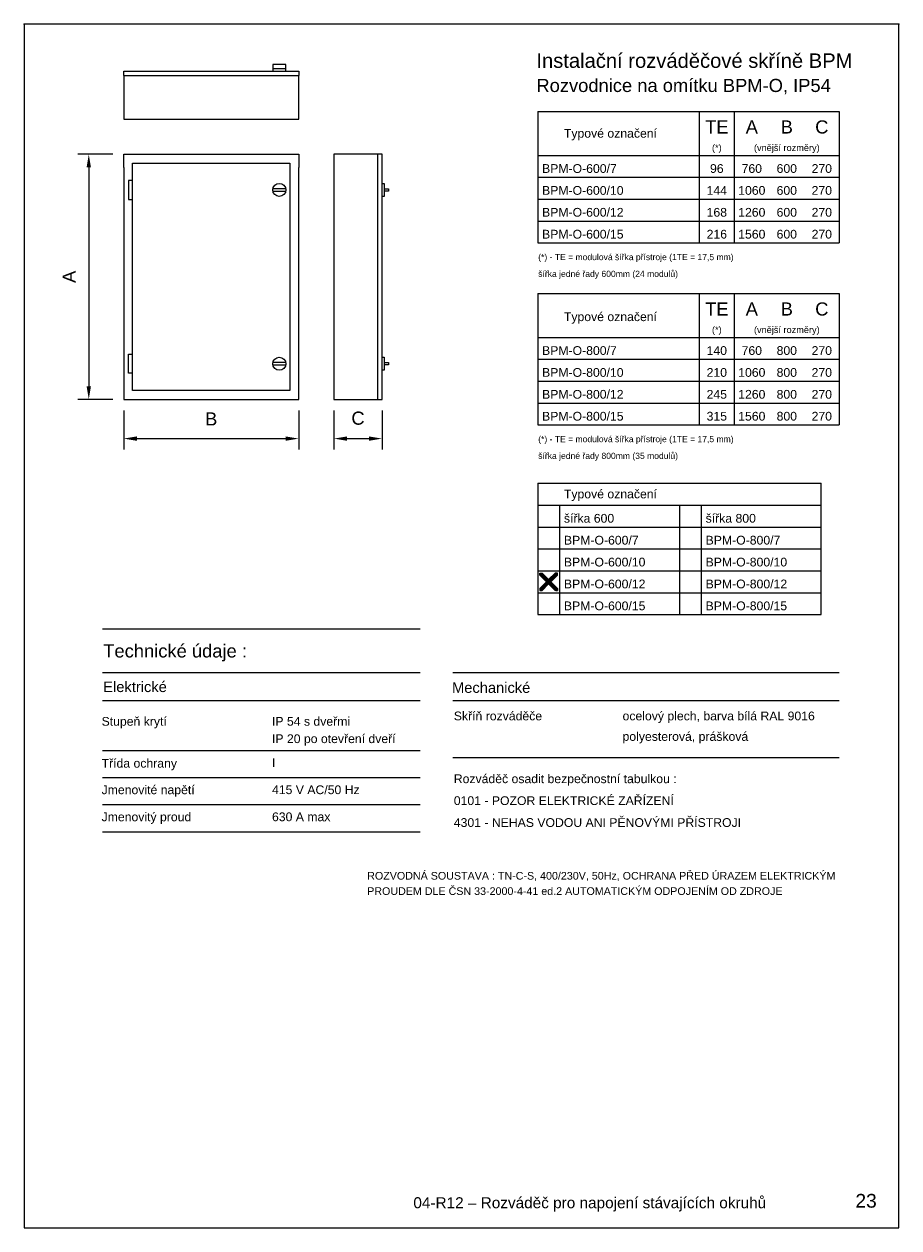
# Model space of a CAD drawing. Extents: x -1152 to 4054, y -4939 to -4246.
# Tile 1 of 19: x -1152 to -652, y -4934 to -4246. Entities that reach past the tile are written whole.
import ezdxf
from ezdxf.enums import TextEntityAlignment as Align

# ---------------------------------------------------------------- set-up
doc = ezdxf.new("R2010")
doc.units = 0
doc.header["$MEASUREMENT"] = 0
for name, color, linetype in [('__Bílá', 7, 'Continuous'), ('OBRYSY', 7, 'Continuous'), ('RAZITKO', 7, 'Continuous')]:
    doc.layers.add(name, color=color, linetype=linetype)
doc.layers.add('MP2000N', color=7, linetype='Continuous', plot=False)
doc.styles.add('Arial', font='arial.ttf')

# ---------------------------------------------------------------- blocks, each defined once
blk = doc.blocks.new('*X57')
at = {"color": 0, "linetype": 'Continuous'}
for p, q in [((2945.5, 4135.52), (2949.48, 4139.5)), ((2945.5, 4135.56), (2949.44, 4139.5)), ((2945.5, 4135.61), (2949.39, 4139.5)), ((2945.5, 4135.65), (2949.35, 4139.5)), ((2945.5, 4135.7), (2949.3, 4139.5)), ((2945.5, 4135.74), (2949.26, 4139.5)), ((2945.5, 4135.79), (2949.21, 4139.5)), ((2945.5, 4135.83), (2949.17, 4139.5)), ((2945.5, 4135.88), (2949.12, 4139.5)), ((2945.5, 4135.92), (2949.08, 4139.5)), ((2945.5, 4135.97), (2949.03, 4139.5)), ((2945.5, 4139.02), (2945.98, 4139.5)), ((2945.5, 4139.07), (2945.93, 4139.5)), ((2945.5, 4139.11), (2945.89, 4139.5)), ((2945.5, 4139.16), (2945.84, 4139.5)), ((2945.5, 4139.2), (2945.8, 4139.5)), ((2945.5, 4139.25), (2945.75, 4139.5)), ((2945.5, 4139.29), (2945.71, 4139.5)), ((2945.5, 4139.34), (2945.66, 4139.5)), ((2945.5, 4139.38), (2945.62, 4139.5)), ((2945.5, 4139.43), (2945.57, 4139.5)), ((2945.5, 4139.47), (2945.53, 4139.5)), ((2949.47, 4135.5), (2945.5, 4139.47)), ((2949.43, 4135.5), (2945.5, 4139.43)), ((2949.38, 4135.5), (2945.5, 4139.38)), ((2949.34, 4135.5), (2945.5, 4139.34)), ((2949.29, 4135.5), (2945.5, 4139.29)), ((2949.25, 4135.5), (2945.5, 4139.25)), ((2949.2, 4135.5), (2945.5, 4139.2)), ((2949.16, 4135.5), (2945.5, 4139.16)), ((2949.11, 4135.5), (2945.5, 4139.11)), ((2949.07, 4135.5), (2945.5, 4139.07)), ((2949.02, 4135.5), (2945.5, 4139.02)), ((2945.51, 4138.99), (2946.01, 4139.49)), ((2949.5, 4135.52), (2945.52, 4139.5)), ((2945.53, 4135.5), (2949.5, 4139.47)), ((2945.53, 4138.97), (2946.03, 4139.47)), ((2949.5, 4135.56), (2945.56, 4139.5)), ((2945.56, 4138.94), (2946.06, 4139.44)), ((2945.57, 4135.5), (2949.5, 4139.43)), ((2945.58, 4138.92), (2946.08, 4139.42)), ((2945.6, 4138.9), (2946.1, 4139.4)), ((2949.5, 4135.61), (2945.61, 4139.5)), ((2945.62, 4138.88), (2946.12, 4139.38)), ((2945.62, 4135.5), (2949.5, 4139.38)), ((2949.5, 4135.65), (2945.65, 4139.5)), ((2945.65, 4138.85), (2946.15, 4139.35)), ((2945.66, 4135.5), (2949.5, 4139.34)), ((2945.67, 4138.83), (2946.17, 4139.33)), ((2945.69, 4138.81), (2946.19, 4139.31)), ((2949.5, 4135.7), (2945.7, 4139.5)), ((2945.71, 4138.79), (2946.21, 4139.29)), ((2945.71, 4135.5), (2949.5, 4139.29)), ((2949.5, 4135.74), (2945.74, 4139.5)), ((2945.74, 4138.76), (2946.24, 4139.26)), ((2945.75, 4135.5), (2949.5, 4139.25)), ((2945.76, 4138.74), (2946.26, 4139.24)), ((2945.78, 4138.72), (2946.28, 4139.22)), ((2949.5, 4135.79), (2945.79, 4139.5)), ((2945.8, 4138.7), (2946.3, 4139.2)), ((2945.8, 4135.5), (2949.5, 4139.2)), ((2949.5, 4135.83), (2945.83, 4139.5)), ((2945.83, 4138.67), (2946.33, 4139.17)), ((2945.84, 4135.5), (2949.5, 4139.16)), ((2945.85, 4138.65), (2946.35, 4139.15)), ((2945.87, 4138.63), (2946.37, 4139.13)), ((2949.5, 4135.88), (2945.88, 4139.5)), ((2945.89, 4138.61), (2946.39, 4139.11)), ((2945.89, 4135.5), (2949.5, 4139.11)), ((2949.5, 4135.92), (2945.92, 4139.5)), ((2945.92, 4138.58), (2946.42, 4139.08)), ((2945.93, 4135.5), (2949.5, 4139.07)), ((2945.94, 4138.56), (2946.44, 4139.06)), ((2945.96, 4138.54), (2946.46, 4139.04)), ((2949.5, 4135.97), (2945.97, 4139.5)), ((2945.98, 4138.52), (2946.48, 4139.02)), ((2945.98, 4135.5), (2949.5, 4139.02)), ((2946.01, 4138.49), (2946.51, 4138.99)), ((2946.03, 4138.47), (2946.53, 4138.97)), ((2946.05, 4138.45), (2946.55, 4138.95)), ((2946.07, 4138.43), (2946.57, 4138.93)), ((2946.1, 4138.4), (2946.6, 4138.9)), ((2946.12, 4138.38), (2946.62, 4138.88)), ((2946.14, 4138.36), (2946.64, 4138.86)), ((2946.16, 4138.34), (2946.66, 4138.84)), ((2946.19, 4138.31), (2946.69, 4138.81)), ((2946.21, 4138.29), (2946.71, 4138.79)), ((2946.23, 4138.27), (2946.73, 4138.77)), ((2948.77, 4138.27), (2948.27, 4138.77)), ((2948.79, 4138.29), (2948.29, 4138.79)), ((2948.81, 4138.31), (2948.31, 4138.81)), ((2948.84, 4138.34), (2948.34, 4138.84)), ((2948.86, 4138.36), (2948.36, 4138.86)), ((2948.88, 4138.38), (2948.38, 4138.88)), ((2948.9, 4138.4), (2948.4, 4138.9)), ((2948.93, 4138.43), (2948.43, 4138.93)), ((2948.95, 4138.45), (2948.45, 4138.95)), ((2948.97, 4138.47), (2948.47, 4138.97)), ((2948.99, 4138.49), (2948.49, 4138.99)), ((2949.02, 4138.52), (2948.52, 4139.02)), ((2949.04, 4138.54), (2948.54, 4139.04)), ((2949.06, 4138.56), (2948.56, 4139.06)), ((2949.08, 4138.58), (2948.58, 4139.08)), ((2949.11, 4138.61), (2948.61, 4139.11)), ((2949.13, 4138.63), (2948.63, 4139.13)), ((2949.15, 4138.65), (2948.65, 4139.15)), ((2949.17, 4138.67), (2948.67, 4139.17)), ((2949.2, 4138.7), (2948.7, 4139.2)), ((2949.22, 4138.72), (2948.72, 4139.22)), ((2949.24, 4138.74), (2948.74, 4139.24)), ((2949.26, 4138.76), (2948.76, 4139.26)), ((2949.29, 4138.79), (2948.79, 4139.29)), ((2949.31, 4138.81), (2948.81, 4139.31)), ((2949.33, 4138.83), (2948.83, 4139.33)), ((2949.35, 4138.85), (2948.85, 4139.35)), ((2949.38, 4138.88), (2948.88, 4139.38)), ((2949.4, 4138.9), (2948.9, 4139.4)), ((2949.42, 4138.92), (2948.92, 4139.42)), ((2949.44, 4138.94), (2948.94, 4139.44)), ((2949.47, 4138.97), (2948.97, 4139.47)), ((2949.49, 4138.99), (2948.99, 4139.49)), ((2949.5, 4139.02), (2949.02, 4139.5)), ((2949.5, 4139.07), (2949.07, 4139.5)), ((2949.5, 4139.11), (2949.11, 4139.5)), ((2949.5, 4139.15), (2949.15, 4139.5)), ((2949.5, 4139.2), (2949.2, 4139.5)), ((2949.5, 4139.24), (2949.24, 4139.5)), ((2949.5, 4139.29), (2949.29, 4139.5)), ((2949.5, 4139.33), (2949.33, 4139.5)), ((2949.5, 4139.38), (2949.38, 4139.5)), ((2949.5, 4139.42), (2949.42, 4139.5)), ((2949.5, 4139.47), (2949.47, 4139.5)), ((2946.01, 4135.51), (2945.51, 4136.01)), ((2946.03, 4135.53), (2945.53, 4136.03)), ((2946.05, 4135.55), (2945.55, 4136.05)), ((2946.08, 4135.58), (2945.58, 4136.08)), ((2946.1, 4135.6), (2945.6, 4136.1)), ((2946.12, 4135.62), (2945.62, 4136.12)), ((2946.14, 4135.64), (2945.64, 4136.14)), ((2946.16, 4135.66), (2945.66, 4136.16)), ((2946.19, 4135.69), (2945.69, 4136.19)), ((2946.21, 4135.71), (2945.71, 4136.21)), ((2946.23, 4135.73), (2945.73, 4136.23)), ((2946.25, 4135.75), (2945.75, 4136.25)), ((2946.28, 4135.78), (2945.78, 4136.28)), ((2946.3, 4135.8), (2945.8, 4136.3)), ((2946.32, 4135.82), (2945.82, 4136.32)), ((2946.34, 4135.84), (2945.84, 4136.34)), ((2946.37, 4135.87), (2945.87, 4136.37)), ((2946.39, 4135.89), (2945.89, 4136.39)), ((2946.41, 4135.91), (2945.91, 4136.41)), ((2946.43, 4135.93), (2945.93, 4136.43)), ((2946.46, 4135.96), (2945.96, 4136.46)), ((2946.48, 4135.98), (2945.98, 4136.48)), ((2946.5, 4136), (2946, 4136.5)), ((2946.52, 4136.02), (2946.02, 4136.52)), ((2946.55, 4136.05), (2946.05, 4136.55)), ((2946.57, 4136.07), (2946.07, 4136.57)), ((2946.59, 4136.09), (2946.09, 4136.59)), ((2946.61, 4136.11), (2946.11, 4136.61)), ((2946.64, 4136.14), (2946.14, 4136.64)), ((2946.66, 4136.16), (2946.16, 4136.66)), ((2946.68, 4136.18), (2946.18, 4136.68)), ((2946.7, 4136.2), (2946.2, 4136.7)), ((2946.73, 4136.23), (2946.23, 4136.73)), ((2946.25, 4138.25), (2946.75, 4138.75)), ((2946.75, 4136.25), (2946.25, 4136.75)), ((2946.77, 4136.27), (2946.27, 4136.77)), ((2946.28, 4138.22), (2946.78, 4138.72)), ((2946.79, 4136.29), (2946.29, 4136.79)), ((2946.3, 4138.2), (2946.8, 4138.7)), ((2946.32, 4138.18), (2946.82, 4138.68)), ((2946.82, 4136.32), (2946.32, 4136.82)), ((2946.34, 4138.16), (2946.84, 4138.66)), ((2946.84, 4136.34), (2946.34, 4136.84)), ((2946.86, 4136.36), (2946.36, 4136.86)), ((2946.37, 4138.13), (2946.87, 4138.63)), ((2946.88, 4136.38), (2946.38, 4136.88)), ((2946.39, 4138.11), (2946.89, 4138.61)), ((2946.41, 4138.09), (2946.91, 4138.59)), ((2946.91, 4136.41), (2946.41, 4136.91)), ((2946.43, 4138.07), (2946.93, 4138.57)), ((2946.93, 4136.43), (2946.43, 4136.93)), ((2946.45, 4138.05), (2946.95, 4138.55)), ((2946.95, 4136.45), (2946.45, 4136.95)), ((2946.97, 4136.47), (2946.47, 4136.97)), ((2946.48, 4138.02), (2946.98, 4138.52)), ((2946.5, 4138), (2947, 4138.5)), ((2947, 4136.5), (2946.5, 4137)), ((2946.52, 4137.98), (2947.02, 4138.48)), ((2947.02, 4136.52), (2946.52, 4137.02)), ((2946.54, 4137.96), (2947.04, 4138.46)), ((2947.04, 4136.54), (2946.54, 4137.04)), ((2947.06, 4136.56), (2946.56, 4137.06)), ((2946.57, 4137.93), (2947.07, 4138.43)), ((2946.59, 4137.91), (2947.09, 4138.41)), ((2947.09, 4136.59), (2946.59, 4137.09)), ((2946.61, 4137.89), (2947.11, 4138.39)), ((2947.11, 4136.61), (2946.61, 4137.11)), ((2946.63, 4137.87), (2947.13, 4138.37)), ((2947.13, 4136.63), (2946.63, 4137.13)), ((2947.15, 4136.65), (2946.65, 4137.15)), ((2946.66, 4137.84), (2947.16, 4138.34)), ((2946.68, 4137.82), (2947.18, 4138.32)), ((2947.18, 4136.68), (2946.68, 4137.18)), ((2946.7, 4137.8), (2947.2, 4138.3)), ((2947.2, 4136.7), (2946.7, 4137.2)), ((2946.72, 4137.78), (2947.22, 4138.28)), ((2947.22, 4136.72), (2946.72, 4137.22)), ((2947.24, 4136.74), (2946.74, 4137.24)), ((2946.75, 4137.75), (2947.25, 4138.25)), ((2946.77, 4137.73), (2947.27, 4138.23)), ((2947.27, 4136.77), (2946.77, 4137.27)), ((2946.79, 4137.71), (2947.29, 4138.21)), ((2947.29, 4136.79), (2946.79, 4137.29)), ((2946.81, 4137.69), (2947.31, 4138.19)), ((2947.31, 4136.81), (2946.81, 4137.31)), ((2947.33, 4136.83), (2946.83, 4137.33)), ((2946.84, 4137.66), (2947.34, 4138.16)), ((2947.35, 4136.85), (2946.85, 4137.35)), ((2946.86, 4137.64), (2947.36, 4138.14)), ((2946.88, 4137.62), (2947.38, 4138.12)), ((2947.38, 4136.88), (2946.88, 4137.38)), ((2946.9, 4137.6), (2947.4, 4138.1)), ((2947.4, 4136.9), (2946.9, 4137.4)), ((2947.42, 4136.92), (2946.92, 4137.42)), ((2946.93, 4137.57), (2947.43, 4138.07)), ((2947.44, 4136.94), (2946.94, 4137.44)), ((2946.95, 4137.55), (2947.45, 4138.05)), ((2946.97, 4137.53), (2947.47, 4138.03)), ((2947.47, 4136.97), (2946.97, 4137.47)), ((2946.99, 4137.51), (2947.49, 4138.01)), ((2947.49, 4136.99), (2946.99, 4137.49)), ((2948.01, 4137.51), (2947.51, 4138.01)), ((2947.51, 4136.99), (2948.01, 4137.49)), ((2948.03, 4137.53), (2947.53, 4138.03)), ((2947.53, 4136.97), (2948.03, 4137.47)), ((2948.05, 4137.55), (2947.55, 4138.05)), ((2947.55, 4136.95), (2948.05, 4137.45)), ((2948.07, 4137.57), (2947.57, 4138.07)), ((2947.58, 4136.92), (2948.08, 4137.42)), ((2948.1, 4137.6), (2947.6, 4138.1)), ((2947.6, 4136.9), (2948.1, 4137.4)), ((2948.12, 4137.62), (2947.62, 4138.12)), ((2947.62, 4136.88), (2948.12, 4137.38)), ((2948.14, 4137.64), (2947.64, 4138.14)), ((2947.64, 4136.86), (2948.14, 4137.36)), ((2948.16, 4137.66), (2947.66, 4138.16)), ((2947.67, 4136.83), (2948.17, 4137.33)), ((2948.19, 4137.69), (2947.69, 4138.19)), ((2947.69, 4136.81), (2948.19, 4137.31)), ((2948.21, 4137.71), (2947.71, 4138.21)), ((2947.71, 4136.79), (2948.21, 4137.29)), ((2948.23, 4137.73), (2947.73, 4138.23)), ((2947.73, 4136.77), (2948.23, 4137.27)), ((2948.25, 4137.75), (2947.75, 4138.25)), ((2947.76, 4136.74), (2948.26, 4137.24)), ((2948.28, 4137.78), (2947.78, 4138.28)), ((2947.78, 4136.72), (2948.28, 4137.22)), ((2948.3, 4137.8), (2947.8, 4138.3)), ((2947.8, 4136.7), (2948.3, 4137.2)), ((2948.32, 4137.82), (2947.82, 4138.32)), ((2947.82, 4136.68), (2948.32, 4137.18)), ((2948.34, 4137.84), (2947.84, 4138.34)), ((2947.85, 4136.65), (2948.35, 4137.15)), ((2948.37, 4137.87), (2947.87, 4138.37)), ((2947.87, 4136.63), (2948.37, 4137.13)), ((2948.39, 4137.89), (2947.89, 4138.39)), ((2947.89, 4136.61), (2948.39, 4137.11)), ((2948.41, 4137.91), (2947.91, 4138.41)), ((2947.91, 4136.59), (2948.41, 4137.09)), ((2948.43, 4137.93), (2947.93, 4138.43)), ((2947.94, 4136.56), (2948.44, 4137.06)), ((2948.45, 4137.95), (2947.95, 4138.45)), ((2947.96, 4136.54), (2948.46, 4137.04)), ((2948.48, 4137.98), (2947.98, 4138.48)), ((2947.98, 4136.52), (2948.48, 4137.02)), ((2948.5, 4138), (2948, 4138.5)), ((2948, 4136.5), (2948.5, 4137)), ((2948.52, 4138.02), (2948.02, 4138.52)), ((2948.03, 4136.47), (2948.53, 4136.97)), ((2948.54, 4138.04), (2948.04, 4138.54)), ((2948.05, 4136.45), (2948.55, 4136.95)), ((2948.57, 4138.07), (2948.07, 4138.57)), ((2948.07, 4136.43), (2948.57, 4136.93)), ((2948.59, 4138.09), (2948.09, 4138.59)), ((2948.09, 4136.41), (2948.59, 4136.91)), ((2948.61, 4138.11), (2948.11, 4138.61)), ((2948.12, 4136.38), (2948.62, 4136.88)), ((2948.63, 4138.13), (2948.13, 4138.63)), ((2948.14, 4136.36), (2948.64, 4136.86)), ((2948.66, 4138.16), (2948.16, 4138.66)), ((2948.16, 4136.34), (2948.66, 4136.84)), ((2948.68, 4138.18), (2948.18, 4138.68)), ((2948.18, 4136.32), (2948.68, 4136.82)), ((2948.7, 4138.2), (2948.2, 4138.7)), ((2948.21, 4136.29), (2948.71, 4136.79)), ((2948.72, 4138.22), (2948.22, 4138.72)), ((2948.23, 4136.27), (2948.73, 4136.77)), ((2948.75, 4138.25), (2948.25, 4138.75)), ((2948.25, 4136.25), (2948.75, 4136.75)), ((2948.27, 4136.23), (2948.77, 4136.73)), ((2948.3, 4136.2), (2948.8, 4136.7)), ((2948.32, 4136.18), (2948.82, 4136.68)), ((2948.34, 4136.16), (2948.84, 4136.66)), ((2948.36, 4136.14), (2948.86, 4136.64)), ((2948.39, 4136.11), (2948.89, 4136.61)), ((2948.41, 4136.09), (2948.91, 4136.59)), ((2948.43, 4136.07), (2948.93, 4136.57)), ((2948.45, 4136.05), (2948.95, 4136.55)), ((2948.48, 4136.02), (2948.98, 4136.52)), ((2948.5, 4136), (2949, 4136.5)), ((2948.52, 4135.98), (2949.02, 4136.48)), ((2948.54, 4135.96), (2949.04, 4136.46)), ((2948.57, 4135.93), (2949.07, 4136.43)), ((2948.59, 4135.91), (2949.09, 4136.41)), ((2948.61, 4135.89), (2949.11, 4136.39)), ((2948.63, 4135.87), (2949.13, 4136.37)), ((2948.66, 4135.84), (2949.15, 4136.34)), ((2948.68, 4135.82), (2949.18, 4136.32)), ((2948.7, 4135.8), (2949.2, 4136.3)), ((2948.72, 4135.78), (2949.22, 4136.28)), ((2948.74, 4135.76), (2949.24, 4136.26)), ((2948.77, 4135.73), (2949.27, 4136.23)), ((2948.79, 4135.71), (2949.29, 4136.21)), ((2948.81, 4135.69), (2949.31, 4136.19)), ((2948.83, 4135.67), (2949.33, 4136.17)), ((2948.86, 4135.64), (2949.36, 4136.14)), ((2948.88, 4135.62), (2949.38, 4136.12)), ((2948.9, 4135.6), (2949.4, 4136.1)), ((2948.92, 4135.58), (2949.42, 4136.08)), ((2948.95, 4135.55), (2949.45, 4136.05)), ((2948.97, 4135.53), (2949.47, 4136.03)), ((2948.99, 4135.51), (2949.49, 4136.01)), ((2945.97, 4135.5), (2945.5, 4135.97)), ((2945.93, 4135.5), (2945.5, 4135.93)), ((2945.88, 4135.5), (2945.5, 4135.88)), ((2945.84, 4135.5), (2945.5, 4135.84)), ((2945.79, 4135.5), (2945.5, 4135.79)), ((2945.75, 4135.5), (2945.5, 4135.75)), ((2945.7, 4135.5), (2945.5, 4135.7)), ((2945.66, 4135.5), (2945.5, 4135.66)), ((2945.61, 4135.5), (2945.5, 4135.61)), ((2945.57, 4135.5), (2945.5, 4135.57)), ((2945.52, 4135.5), (2945.5, 4135.52)), ((2949.03, 4135.5), (2949.5, 4135.97)), ((2949.07, 4135.5), (2949.5, 4135.93)), ((2949.12, 4135.5), (2949.5, 4135.88)), ((2949.16, 4135.5), (2949.5, 4135.84)), ((2949.21, 4135.5), (2949.5, 4135.79)), ((2949.25, 4135.5), (2949.5, 4135.75)), ((2949.3, 4135.5), (2949.5, 4135.7)), ((2949.34, 4135.5), (2949.5, 4135.66)), ((2949.39, 4135.5), (2949.5, 4135.61)), ((2949.43, 4135.5), (2949.5, 4135.57)), ((2949.48, 4135.5), (2949.5, 4135.52))]:
    blk.add_line(p, q, dxfattribs=at)
blk = doc.blocks.new('KŘÍŽEK')
for p, q in [((0.5, 4), (0.5, 4.5)), ((0.5, 4.5), (1, 4.5)), ((2, 2.5), (0.5, 4)), ((1, 4.5), (2.5, 3)), ((4, 4.5), (2.5, 3)), ((3, 2.5), (4.5, 4)), ((4.5, 4.5), (4, 4.5)), ((4.5, 4), (4.5, 4.5)), ((2, 2.5), (0.5, 1)), ((0.5, 1), (0.5, 0.5)), ((0.5, 0.5), (1, 0.5)), ((1, 0.5), (2.5, 2)), ((4, 0.5), (2.5, 2)), ((3, 2.5), (4.5, 1)), ((4.5, 0.5), (4, 0.5)), ((4.5, 1), (4.5, 0.5))]:
    blk.add_line(p, q)
blk.add_blockref('*X57', (-2945, -4135))

msp = doc.modelspace()

# ---------------------------------------------------------------- linework, layer by layer
at = {"layer": '__Bílá'}
for p, q in [((-1095.12, -4273.23), (-995.12, -4273.23)), ((-1095.12, -4275.73), (-1095.12, -4273.23)), ((-1095.12, -4275.73), (-1095.12, -4300.73)), ((-1095.12, -4275.73), (-995.12, -4275.73)), ((-1002.44, -4269.48), (-1009.94, -4269.48)), ((-1009.94, -4269.48), (-1009.94, -4273.23)), ((-1002.44, -4271.98), (-1009.94, -4271.98)), ((-1002.44, -4273.23), (-1002.44, -4269.48)), ((-995.12, -4273.23), (-995.12, -4275.73)), ((-995.12, -4300.73), (-995.12, -4275.73)), ((-858.54, -4296.4), (-686.16, -4296.4)), ((-858.54, -4296.4), (-858.54, -4371.4)), ((-766.16, -4296.4), (-766.16, -4371.4)), ((-746.16, -4296.4), (-746.16, -4371.4)), ((-686.16, -4296.4), (-686.16, -4371.4)), ((-1095.12, -4300.73), (-995.12, -4300.73)), ((-1101.37, -4320.75), (-1121.33, -4320.75)), ((-1095.12, -4320.75), (-995.12, -4320.75)), ((-1095.12, -4328.25), (-1095.12, -4320.75)), ((-995.12, -4320.75), (-995.12, -4328.25)), ((-947.47, -4320.75), (-974.97, -4320.75)), ((-974.97, -4320.75), (-974.97, -4460.75)), ((-949.97, -4460.75), (-949.97, -4320.75)), ((-947.47, -4460.75), (-947.47, -4320.75)), ((-858.54, -4321.4), (-686.16, -4321.4)), ((-1115.08, -4328.25), (-1115.08, -4453.25)), ((-1095.12, -4328.25), (-1095.12, -4453.25)), ((-1090.12, -4325.75), (-1000.12, -4325.75)), ((-1090.12, -4455.75), (-1090.12, -4325.75)), ((-1000.12, -4325.75), (-1000.12, -4455.75)), ((-995.12, -4453.25), (-995.12, -4328.25)), ((-1090.12, -4335.7), (-1092.37, -4335.7)), ((-1092.37, -4335.7), (-1092.37, -4346.53)), ((-947.47, -4337.37), (-946.22, -4337.37)), ((-946.22, -4337.37), (-946.22, -4344.87)), ((-858.54, -4333.9), (-686.16, -4333.9)), ((-1002.5, -4340.49), (-1009.89, -4340.49)), ((-1009.89, -4341.74), (-1002.5, -4341.74)), ((-946.22, -4344.87), (-947.47, -4344.87)), ((-946.22, -4340.49), (-943.72, -4340.49)), ((-943.72, -4341.74), (-946.22, -4341.74)), ((-943.72, -4340.49), (-943.72, -4341.74)), ((-1092.37, -4346.53), (-1090.12, -4346.53)), ((-858.54, -4346.4), (-686.16, -4346.4)), ((-858.54, -4358.9), (-686.16, -4358.9)), ((-858.54, -4371.4), (-686.16, -4371.4)), ((-858.54, -4400.35), (-686.16, -4400.35)), ((-858.54, -4400.35), (-858.54, -4475.35)), ((-766.16, -4400.35), (-766.16, -4475.35)), ((-746.16, -4400.35), (-746.16, -4475.35)), ((-686.16, -4400.35), (-686.16, -4475.35)), ((-858.54, -4425.35), (-686.16, -4425.35)), ((-1092.37, -4434.96), (-1090.12, -4434.96)), ((-1092.37, -4445.8), (-1092.37, -4434.96)), ((-1002.5, -4439.75), (-1009.89, -4439.75)), ((-1009.89, -4441), (-1002.5, -4441)), ((-947.47, -4436.63), (-946.22, -4436.63)), ((-946.22, -4436.63), (-946.22, -4444.13)), ((-946.22, -4439.75), (-943.72, -4439.75)), ((-943.72, -4441), (-946.22, -4441)), ((-943.72, -4439.75), (-943.72, -4441)), ((-858.54, -4437.85), (-686.16, -4437.85)), ((-1090.12, -4445.8), (-1092.37, -4445.8)), ((-946.22, -4444.13), (-947.47, -4444.13)), ((-1095.12, -4453.25), (-1095.12, -4460.75)), ((-995.12, -4460.75), (-995.12, -4453.25)), ((-858.54, -4450.35), (-686.16, -4450.35)), ((-1101.37, -4460.75), (-1121.33, -4460.75)), ((-1095.12, -4460.75), (-995.12, -4460.75)), ((-1000.12, -4455.75), (-1090.12, -4455.75)), ((-974.97, -4460.75), (-947.47, -4460.75)), ((-1095.12, -4467), (-1095.12, -4489.39)), ((-995.12, -4467), (-995.12, -4489.39)), ((-974.97, -4467), (-974.97, -4489.39)), ((-947.47, -4467), (-947.47, -4489.39)), ((-858.54, -4462.85), (-686.16, -4462.85)), ((-858.54, -4475.35), (-686.16, -4475.35)), ((-1087.62, -4483.14), (-1002.62, -4483.14)), ((-967.47, -4483.14), (-954.97, -4483.14)), ((-858.54, -4508.65), (-858.54, -4583.65)), ((-858.54, -4508.65), (-696.56, -4508.65)), ((-696.56, -4583.65), (-696.56, -4508.65)), ((-858.54, -4521.15), (-696.56, -4521.15)), ((-846.04, -4521.15), (-846.04, -4583.65)), ((-777.55, -4521.15), (-777.55, -4583.65)), ((-765.05, -4521.15), (-765.05, -4583.65)), ((-858.54, -4533.65), (-696.56, -4533.65)), ((-858.54, -4546.15), (-696.56, -4546.15)), ((-858.54, -4558.65), (-696.56, -4558.65)), ((-858.54, -4571.15), (-696.56, -4571.15)), ((-858.54, -4583.65), (-696.56, -4583.65)), ((-1107.28, -4591.7), (-925.7, -4591.7)), ((-1107.28, -4616.8), (-925.7, -4616.8)), ((-906.94, -4616.8), (-686.16, -4616.8)), ((-1107.28, -4632.79), (-925.7, -4632.79)), ((-906.94, -4632.79), (-686.16, -4632.79)), ((-1107.28, -4661.27), (-925.7, -4661.27)), ((-906.94, -4665.16), (-686.16, -4665.16)), ((-1107.28, -4676.73), (-925.7, -4676.73)), ((-1107.28, -4692.18), (-925.7, -4692.18)), ((-1107.28, -4707.64), (-925.7, -4707.64))]:
    msp.add_line(p, q, dxfattribs=at)
for centre in [(-1006.19, -4341.12), (-1006.19, -4440.38)]:
    msp.add_circle(centre, 3.75, dxfattribs=at)
for points in [[(-1116.33, -4328.25), (-1113.83, -4328.25), (-1115.08, -4320.75)], [(-1116.33, -4453.25), (-1113.83, -4453.25), (-1115.08, -4460.75)], [(-1087.62, -4481.89), (-1087.62, -4484.39), (-1095.12, -4483.14)], [(-1002.62, -4481.89), (-1002.62, -4484.39), (-995.12, -4483.14)], [(-967.47, -4481.89), (-967.47, -4484.39), (-974.97, -4483.14)], [(-954.97, -4481.89), (-954.97, -4484.39), (-947.47, -4483.14)]]:
    msp.add_solid(points, dxfattribs=at)
at = {"layer": 'MP2000N', "color": 6, "linetype": 'Continuous'}
for p, q in [((-1152.07, -4246.4), (-1152.07, -4933.9)), ((-652.07, -4246.4), (-1152.07, -4246.4)), ((-652.07, -4933.9), (-652.07, -4246.4)), ((-1152.07, -4933.9), (-652.07, -4933.9))]:
    msp.add_line(p, q, dxfattribs=at)
at = {"layer": 'OBRYSY', "color": 2, "linetype": 'Continuous'}
msp.add_point((-652.07, -4246.4), dxfattribs=at)
at = {"layer": 'RAZITKO', "color": 2, "linetype": 'Continuous'}
msp.add_point((-1152.07, -4246.4), dxfattribs=at)

# ---------------------------------------------------------------- block references
at = {"layer": '__Bílá', "xscale": 2.5, "yscale": 2.5, "zscale": 2.5}
msp.add_blockref('KŘÍŽEK', (-858.54, -4571.15), dxfattribs=at)

# ---------------------------------------------------------------- texts
at = {"layer": '__Bílá', "style": 'Arial'}
for s, height, p in [('Instalační rozváděčové skříně BPM', 8.25, (-859.27, -4271.4)), ('Rozvodnice na omítku BPM-O, IP54', 7.5, (-859.27, -4285.2)), ('Typové označení', 5, (-843.54, -4311.27)), ('BPM-O-600/7', 5, (-856.04, -4331.4)), ('BPM-O-600/10', 5, (-856.04, -4343.9)), ('BPM-O-600/12', 5, (-856.04, -4356.4)), ('BPM-O-600/15', 5, (-856.04, -4368.9)), ('(*) - TE = modulová šířka přístroje (1TE = 17,5 mm)', 3.5, (-858.23, -4381.23)), ('šířka jedné řady 600mm (24 modulů)', 3.5, (-858.23, -4390.78)), ('Typové označení', 5, (-843.54, -4416.03)), ('BPM-O-800/7', 5, (-856.04, -4435.35)), ('BPM-O-800/10', 5, (-856.04, -4447.85)), ('BPM-O-800/12', 5, (-856.04, -4460.35)), ('BPM-O-800/15', 5, (-856.04, -4472.85)), ('(*) - TE = modulová šířka přístroje (1TE = 17,5 mm)', 3.5, (-858.23, -4485.18)), ('šířka jedné řady 800mm (35 modulů)', 3.5, (-858.23, -4494.72)), ('Typové označení', 5, (-843.54, -4517.24)), ('šířka 600', 5, (-843.54, -4531.15)), ('šířka 800', 5, (-762.55, -4531.15)), ('BPM-O-600/7', 5, (-843.54, -4543.65)), ('BPM-O-800/7', 5, (-762.55, -4543.65)), ('BPM-O-600/10', 5, (-843.54, -4556.15)), ('BPM-O-800/10', 5, (-762.55, -4556.15)), ('BPM-O-600/12', 5, (-843.54, -4568.65)), ('BPM-O-800/12', 5, (-762.55, -4568.65)), ('BPM-O-600/15', 5, (-843.54, -4581.15)), ('BPM-O-800/15', 5, (-762.55, -4581.15)), ('Technické údaje :', 7.5, (-1106.81, -4608.14)), ('Elektrické', 6, (-1106.81, -4627.88)), ('Mechanické', 6, (-907.47, -4628.35)), ('Skříň rozváděče', 5, (-906.47, -4644.02)), ('ocelový plech, barva bílá RAL 9016', 5, (-810.03, -4644.02)), ('Stupeň krytí', 5, (-1107.76, -4647.1)), ('IP 54 s dveřmi', 5, (-1010.37, -4647.1)), ('IP 20 po otevření dveří', 5, (-1010.37, -4657.02)), ('polyesterová, prášková', 5, (-810.03, -4655.74)), ('Třída ochrany', 5, (-1107.76, -4671.04)), ('I', 5, (-1010.37, -4670.71)), ('Rozváděč osadit bezpečnostní tabulkou :', 5, (-906.47, -4679.9)), ('Jmenovité napětí', 5, (-1107.76, -4686.2)), ('415 V AC/50 Hz', 5, (-1010.37, -4686.17)), ('0101 - POZOR ELEKTRICKÉ ZAŘÍZENÍ', 5, (-906.47, -4692.4)), ('Jmenovitý proud', 5, (-1107.76, -4701.66)), ('630 A max', 5, (-1010.37, -4701.63)), ('4301 - NEHAS VODOU ANI PĚNOVÝMI PŘÍSTROJI', 5, (-906.47, -4704.9)), ('ROZVODNÁ SOUSTAVA : TN-C-S, 400/230V, 50Hz, OCHRANA PŘED ÚRAZEM ELEKTRICKÝM', 4.375, (-955.97, -4734.99)), ('PROUDEM DLE ČSN 33-2000-4-41 ed.2 AUTOMATICKÝM ODPOJENÍM OD ZDROJE', 4.375, (-955.97, -4743.74)), ('04-R12 – Rozváděč pro napojení stávajících okruhů', 6.272, (-929.58, -4922.65)), ('23', 7.84, (-676.94, -4922.33))]:
    msp.add_text(s, height=height, dxfattribs=at).set_placement(p)
for s, height, p in [('TE', 7.5, (-756.16, -4308.9)), ('A', 7.5, (-736.16, -4308.9)), ('B', 7.5, (-716.16, -4308.9)), ('C', 7.5, (-696.16, -4308.9)), ('(*)', 3.75, (-756.16, -4318.9)), ('(vnější rozměry)', 3.75, (-716.16, -4318.9)), ('96', 5, (-756.16, -4331.4)), ('760', 5, (-736.16, -4331.4)), ('600', 5, (-716.16, -4331.4)), ('270', 5, (-696.16, -4331.4)), ('144', 5, (-756.16, -4343.9)), ('1060', 5, (-736.16, -4343.9)), ('600', 5, (-716.16, -4343.9)), ('270', 5, (-696.16, -4343.9)), ('168', 5, (-756.16, -4356.4)), ('1260', 5, (-736.16, -4356.4)), ('600', 5, (-716.16, -4356.4)), ('270', 5, (-696.16, -4356.4)), ('216', 5, (-756.16, -4368.9)), ('1560', 5, (-736.16, -4368.9)), ('600', 5, (-716.16, -4368.9)), ('270', 5, (-696.16, -4368.9)), ('TE', 7.5, (-756.16, -4412.85)), ('A', 7.5, (-736.16, -4412.85)), ('B', 7.5, (-716.16, -4412.85)), ('C', 7.5, (-696.16, -4412.85)), ('(*)', 3.75, (-756.16, -4422.85)), ('(vnější rozměry)', 3.75, (-716.16, -4422.85)), ('140', 5, (-756.16, -4435.35)), ('760', 5, (-736.16, -4435.35)), ('800', 5, (-716.16, -4435.35)), ('270', 5, (-696.16, -4435.35)), ('210', 5, (-756.16, -4447.85)), ('1060', 5, (-736.16, -4447.85)), ('800', 5, (-716.16, -4447.85)), ('270', 5, (-696.16, -4447.85)), ('245', 5, (-756.16, -4460.35)), ('1260', 5, (-736.16, -4460.35)), ('800', 5, (-716.16, -4460.35)), ('270', 5, (-696.16, -4460.35)), ('315', 5, (-756.16, -4472.85)), ('1560', 5, (-736.16, -4472.85)), ('800', 5, (-716.16, -4472.85)), ('270', 5, (-696.16, -4472.85))]:
    msp.add_text(s, height=height, dxfattribs=at).set_placement(p, align=Align.CENTER)
at = {"layer": '__Bílá', "insert": (-1126.33, -4390.75), "char_height": 7.5, "attachment_point": 5, "rotation": 90, "style": 'Arial'}
msp.add_mtext('\\A1;A', dxfattribs=at)
at = {"layer": '__Bílá', "char_height": 7.5, "attachment_point": 5, "style": 'Arial'}
for s, insert in [('\\A1;B', (-1045.12, -4471.89)), ('\\A1;C', (-961.22, -4471.51))]:
    msp.add_mtext(s, dxfattribs=dict(at, insert=insert))

doc.saveas('drawing.dxf')
